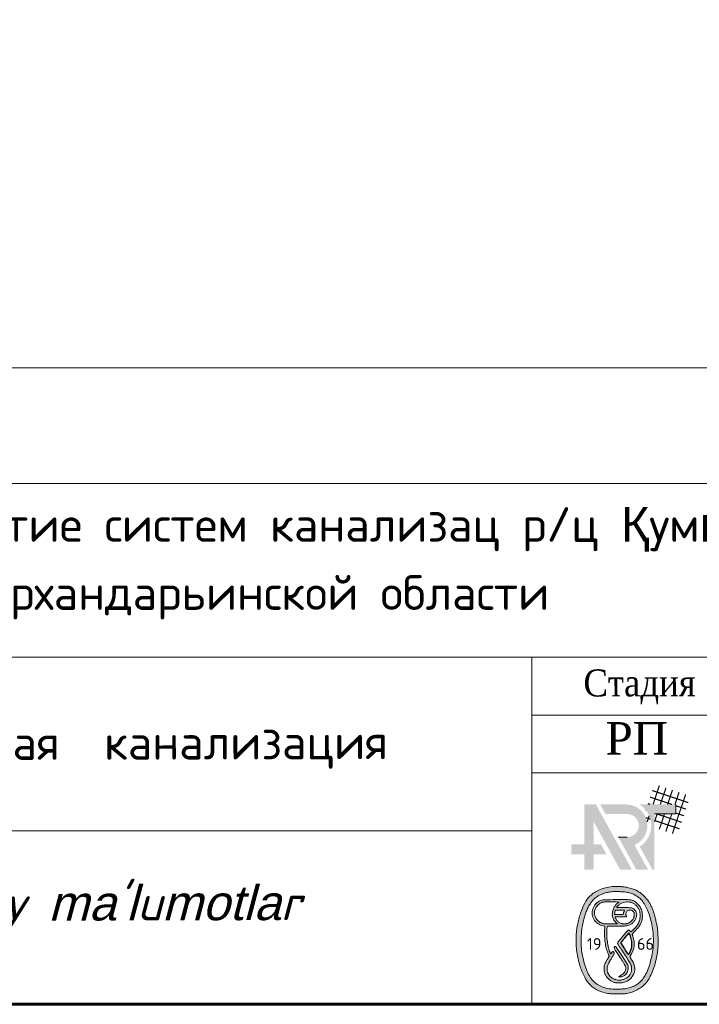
# Model space of a CAD drawing. Header units: inches. Extents: x -397 to 1532, y 9 to 603.
# Tile 12 of 29: x -74 to -15, y 311 to 396. Entities that reach past the tile are written whole.
import ezdxf

# ---------------------------------------------------------------- set-up
doc = ezdxf.new("R2010")
doc.units = ezdxf.units.IN
doc.header["$MEASUREMENT"] = 0
for name, color, linetype in [('(002) Рамка', 7, 'Continuous'), ('Колодцы сущ.Вадим', 210, 'Continuous'), ('ливнеотвод', 7, 'Continuous')]:
    doc.layers.add(name, color=color, linetype=linetype)
for name, color, linetype, lineweight in [('.', 7, 'Continuous', 15), ('0_Ном._пера__7', 7, 'Continuous', 60), ('ANTET', 7, 'Continuous', 15)]:
    doc.layers.add(name, color=color, linetype=linetype, lineweight=lineweight)
doc.styles.add('ISOCPEUR', font='isocpeui.ttf')
doc.styles.get("Standard").update_dxf_attribs({"font": 'arial.ttf'})
doc.styles.add('НВК_Ш_(3)', font='isocpeur.ttf', dxfattribs={"height": 3})
doc.styles.add('СГЕНЕРИР_СТИЛЬ_3', font='times.ttf')

# ---------------------------------------------------------------- blocks, each defined once
blk = doc.blocks.new('FASD')
at = {"layer": '.'}
h = blk.add_hatch(color=154, dxfattribs=at)
h.dxf.hatch_style = 1
h.paths.add_polyline_path([(2200519.733, 2044997.42, 0.028957), (2200519.583, 2044997.666, 0.029381), (2200519.408, 2044997.89, 0.021091), (2200519.188, 2044998.12, 0.031856), (2200518.872, 2044998.388, 0.042523), (2200518.551, 2044998.585, 0.041581), (2200518.197, 2044998.729, 0.028606), (2200517.776, 2044998.833, 0.014821), (2200517.419, 2044998.89, 0.018246), (2200517.083, 2044998.921, 0.019236), (2200516.762, 2044998.926, 0.02071), (2200516.45, 2044998.906, 0.033961), (2200515.885, 2044998.808, 0.039805), (2200515.369, 2044998.636, 0.042618), (2200514.919, 2044998.399, 0.053164), (2200514.551, 2044998.103, 0.077064), (2200514.1, 2044997.49, 0.039686), (2200513.727, 2044996.611, 0.036457), (2200513.464, 2044995.576, 0.033607), (2200513.345, 2044994.486, 0.022149), (2200513.346, 2044993.874, 0.023567), (2200513.403, 2044993.277, 0.022553), (2200513.518, 2044992.665, 0.017227), (2200513.697, 2044992.008, 0.046808), (2200514.084, 2044991.077, 0.076454), (2200514.594, 2044990.393, 0.08406), (2200515.246, 2044989.936, 0.069454), (2200516.058, 2044989.682, 0.031545), (2200516.394, 2044989.647, 0.009553), (2200516.906, 2044989.637, 0.009308), (2200517.416, 2044989.646, 0.036157), (2200517.729, 2044989.68, 0.036871), (2200518.185, 2044989.798, 0.038805), (2200518.611, 2044989.981, 0.040085), (2200518.99, 2044990.221, 0.045845), (2200519.307, 2044990.508, 0.050621), (2200519.613, 2044990.916, 0.033767), (2200519.88, 2044991.437, 0.029459), (2200520.108, 2044992.064, 0.020182), (2200520.294, 2044992.799, 0.012947), (2200520.373, 2044993.228, 0.021108), (2200520.415, 2044993.595, 0.018465), (2200520.429, 2044993.997, 0.007455), (2200520.42, 2044994.547, 0.003093), (2200520.405, 2044994.932, 0.014289), (2200520.389, 2044995.154, 0.01759), (2200520.361, 2044995.354, 0.006402), (2200520.309, 2044995.634, 0.01157), (2200520.219, 2044996.034, 0.009948), (2200520.107, 2044996.45, 0.010259), (2200519.987, 2044996.833, 0.021296), (2200519.875, 2044997.125, 0.019642)])
h.paths.add_polyline_path([(2200519.672, 2044996.453, -0.022053), (2200519.842, 2044995.817, -0.021463), (2200519.967, 2044995.103, -0.026097), (2200520.021, 2044994.426, -0.02683), (2200520.003, 2044993.763, -0.025253), (2200519.915, 2044993.093, -0.020789), (2200519.731, 2044992.285, -0.035033), (2200519.503, 2044991.629, -0.041709), (2200519.223, 2044991.102, -0.05767), (2200518.885, 2044990.689, -0.024651), (2200518.69, 2044990.519, -0.035705), (2200518.502, 2044990.391, -0.035174), (2200518.296, 2044990.289, -0.022977), (2200518.045, 2044990.2, -0.015143), (2200517.795, 2044990.132, -0.021658), (2200517.569, 2044990.089, -0.019547), (2200517.324, 2044990.062, -0.009598), (2200517.01, 2044990.046, -0.031551), (2200516.341, 2044990.067, -0.051554), (2200515.785, 2044990.179, -0.057352), (2200515.307, 2044990.39, -0.052414), (2200514.873, 2044990.709, -0.066994), (2200514.569, 2044991.073, -0.038762), (2200514.301, 2044991.579, -0.032498), (2200514.072, 2044992.219, -0.020178), (2200513.884, 2044992.995, -0.035461), (2200513.786, 2044993.762, -0.02793), (2200513.786, 2044994.599, -0.027128), (2200513.881, 2044995.459, -0.028054), (2200514.067, 2044996.294, -0.018357), (2200514.192, 2044996.679, -0.023329), (2200514.337, 2044997.025, -0.025173), (2200514.501, 2044997.331, -0.030214), (2200514.687, 2044997.6, -0.01157), (2200514.813, 2044997.753, -0.028992), (2200514.913, 2044997.857, -0.028176), (2200515.026, 2044997.95, -0.010408), (2200515.195, 2044998.068, -0.038601), (2200515.441, 2044998.207, -0.029551), (2200515.728, 2044998.32, -0.027129), (2200516.053, 2044998.408, -0.021516), (2200516.411, 2044998.468, -0.028952), (2200516.656, 2044998.484, -0.00892), (2200517.027, 2044998.48, -0.008951), (2200517.398, 2044998.462, -0.028328), (2200517.645, 2044998.432, -0.028689), (2200518.038, 2044998.338, -0.03992), (2200518.375, 2044998.206, -0.042862), (2200518.669, 2044998.031, -0.041949), (2200518.93, 2044997.808, -0.052204), (2200519.213, 2044997.454, -0.035387), (2200519.462, 2044997, -0.031149)], flags=16)
at = {"layer": '.', "lineweight": 30}
h = blk.add_hatch(color=154, dxfattribs=at)
h.dxf.hatch_style = 1
h.paths.add_polyline_path([(2200518.266, 2044997.697, 0.055577), (2200518.062, 2044997.758, 0.044379), (2200517.786, 2044997.784, 0.001835), (2200516.794, 2044997.784, 0.001349), (2200515.779, 2044997.777, 0.065123), (2200515.577, 2044997.749, 0.114392), (2200515.147, 2044997.516, 0.10376), (2200514.845, 2044997.11, 0.10477), (2200514.734, 2044996.621, 0.119205), (2200514.84, 2044996.152, 0.065923), (2200514.99, 2044995.928, 0.051523), (2200515.206, 2044995.729, 0.052775), (2200515.451, 2044995.584, 0.082249), (2200515.687, 2044995.519), (2200515.821, 2044995.505), (2200515.821, 2044995.49), (2200516.055, 2044995.49), (2200516.057, 2044995.497), (2200516.777, 2044995.491, 0.004694), (2200517.292, 2044995.491, 0.01923), (2200517.604, 2044995.506, 0.031791), (2200517.82, 2044995.539, 0.053849), (2200517.993, 2044995.597, 0.055152), (2200518.136, 2044995.683), (2200516.908, 2044995.683), (2200516.409, 2044995.683, -0.010502), (2200515.919, 2044995.694, -0.048193), (2200515.637, 2044995.733, -0.07621), (2200515.435, 2044995.815, -0.055688), (2200515.241, 2044995.963, -0.07266), (2200515.045, 2044996.213, -0.08738), (2200514.944, 2044996.494, -0.088485), (2200514.946, 2044996.79, -0.076609), (2200515.049, 2044997.083, -0.045953), (2200515.128, 2044997.205, -0.033587), (2200515.236, 2044997.323, -0.033073), (2200515.362, 2044997.429, -0.039721), (2200515.493, 2044997.51, -0.030573), (2200515.566, 2044997.541, -0.032632), (2200515.64, 2044997.563, -0.026209), (2200515.728, 2044997.578, -0.011139), (2200515.849, 2044997.589, -0.009074), (2200516.077, 2044997.601, -0.007983), (2200516.315, 2044997.606, -0.00783), (2200516.558, 2044997.603, -0.007901), (2200516.8, 2044997.592), (2200517.055, 2044997.577), (2200517.626, 2044997.577, -0.040142), (2200517.825, 2044997.587, -0.028745), (2200517.933, 2044997.577), (2200518.48, 2044997.577, 0.004655), (2200518.461, 2044997.59, 0.048672)])
h = blk.add_hatch(color=154, dxfattribs=at)
h.dxf.hatch_style = 1
edge = h.paths.add_edge_path()
edge.add_arc((2200516.495, 2044993.144), 0.14, 2.20407, 23.44924)
edge.add_arc((2200516.345, 2044993.079), 0.304, 23.44925, 35.38233)
edge.add_arc((2200516.366, 2044993.095), 0.278, 35.3823, 47.47879)
edge.add_arc((2200516.52, 2044993.262), 0.0508, 47.47884, 89.99997)
edge.add_arc((2200516.52, 2044993.284), 0.0284, 90.00001, 129.90131)
edge.add_arc((2200516.7, 2044993.069), 0.309, 129.90131, 136.84138)
edge.add_arc((2200516.758, 2044993.014), 0.389, 136.84145, 143.66244)
edge.add_arc((2200516.894, 2044992.914), 0.558, 143.66253, 148.86707)
edge.add_line((2200516.417, 2044993.203), (2200516.39, 2044993.16))
edge.add_arc((2200515.808, 2044993.546), 0.698, 322.90509, 326.48143, ccw=False)
edge.add_line((2200516.365, 2044993.125), (2200516.343, 2044993.097))
edge.add_arc((2200516.333, 2044993.105), 0.012, 270.00002, 320.50467, ccw=False)
edge.add_arc((2200516.333, 2044993.103), 0.00985, 206.5816, 270, ccw=False)
edge.add_line((2200516.325, 2044993.098), (2200516.3, 2044993.149))
edge.add_line((2200516.3, 2044993.149), (2200516.273, 2044993.21))
edge.add_line((2200516.273, 2044993.21), (2200516.258, 2044993.246))
edge.add_line((2200516.258, 2044993.246), (2200516.243, 2044993.283))
edge.add_arc((2200517.685, 2044993.839), 1.546, 194.2652, 201.08872, ccw=False)
edge.add_arc((2200523.109, 2044995.218), 7.142, 192.07362, 194.26523, ccw=False)
edge.add_arc((2200524.063, 2044995.422), 8.118, 189.90812, 192.07361, ccw=False)
edge.add_arc((2200523.434, 2044995.312), 7.479, 187.60536, 189.90811, ccw=False)
edge.add_arc((2200518.256, 2044994.621), 2.255, 181.64016, 187.60537, ccw=False)
edge.add_arc((2200525.718, 2044994.835), 9.72, 179.62436, 181.6402, ccw=False)
edge.add_line((2200515.998, 2044994.898), (2200516.005, 2044995.234))
edge.add_arc((2200516.709, 2044995.209), 0.704, 165.27232, 177.99416, ccw=False)
edge.add_line((2200516.028, 2044995.388), (2200516.057, 2044995.497))
edge.add_line((2200516.057, 2044995.497), (2200515.821, 2044995.505))
edge.add_line((2200515.821, 2044995.505), (2200515.807, 2044995.026))
edge.add_arc((2200522.442, 2044994.833), 6.638, 178.33051, 183.1832)
edge.add_arc((2200520.384, 2044994.718), 4.576, 183.18314, 189.59561)
edge.add_arc((2200519.917, 2044994.639), 4.103, 189.59557, 196.39344)
edge.add_arc((2200519.917, 2044994.639), 4.103, 196.39348, 203.19134)
edge.add_line((2200516.146, 2044993.023), (2200516.163, 2044992.98))
edge.add_line((2200516.163, 2044992.98), (2200516.177, 2044992.937))
edge.add_line((2200516.177, 2044992.937), (2200516.188, 2044992.899))
edge.add_arc((2200516.102, 2044992.878), 0.0888, -0.54865, 13.95392, ccw=False)
edge.add_arc((2200516.134, 2044992.877), 0.0565, 332.17678, 359.4514, ccw=False)
edge.add_line((2200516.184, 2044992.851), (2200516.144, 2044992.778))
edge.add_arc((2200513.973, 2044994), 2.492, 328.33293, 330.63271, ccw=False)
edge.add_arc((2200512.77, 2044994.742), 3.905, 326.6904, 328.33293, ccw=False)
edge.add_arc((2200519.212, 2044990.508), 3.804, 146.69038, 150.44475)
edge.add_arc((2200516.96, 2044991.786), 1.215, 150.44465, 159.23615)
edge.add_arc((2200516.696, 2044991.886), 0.932, 159.23605, 169.54554)
edge.add_arc((2200517.224, 2044991.788), 1.469, 169.54548, 176.8757)
edge.add_arc((2200517.074, 2044991.797), 1.319, 176.87572, 187.99817)
edge.add_arc((2200516.765, 2044991.753), 1.007, 187.99816, 201.61279)
edge.add_arc((2200516.8, 2044991.767), 1.045, 201.61275, 214.94532)
edge.add_arc((2200517.192, 2044992.041), 1.523, 214.94531, 224.99999)
edge.add_arc((2200517.157, 2044992.005), 1.473, 224.99995, 236.23216)
edge.add_arc((2200516.978, 2044991.738), 1.151, 236.23213, 249.74856)
edge.add_arc((2200516.99, 2044991.772), 1.188, 249.74857, 263.027)
edge.add_arc((2200517.049, 2044992.249), 1.668, 263.02704, 273.32303)
edge.add_arc((2200517.05, 2044992.229), 1.648, 273.32312, 286.32446)
edge.add_arc((2200517.156, 2044991.866), 1.27, 286.32451, 302.13068)
edge.add_arc((2200517.201, 2044991.795), 1.185, 302.13071, 318.5508)
edge.add_arc((2200517.144, 2044991.845), 1.261, 318.55085, 334.2245)
edge.add_arc((2200516.305, 2044992.25), 2.193, 334.22451, 338.85041)
edge.add_arc((2200517.466, 2044991.801), 0.949, 338.8504, 347.50436)
edge.add_arc((2200517.599, 2044991.772), 0.812, 347.50437, 356.98164)
edge.add_arc((2200517.183, 2044991.794), 1.229, 356.98166, 363.9318)
edge.add_arc((2200517.179, 2044991.793), 1.233, 3.93181, 11.81123)
edge.add_arc((2200517.275, 2044991.814), 1.134, 11.81117, 20.19667)
edge.add_arc((2200517.056, 2044991.733), 1.368, 20.19663, 27.74938)
edge.add_arc((2200515.935, 2044991.143), 2.635, 27.74934, 32.37226)
edge.add_arc((2200520.953, 2044994.324), 3.307, 210.65336, 212.37221, ccw=False)
edge.add_arc((2200520.334, 2044993.958), 2.588, 208.58748, 210.65328, ccw=False)
edge.add_arc((2200520.238, 2044993.905), 2.477, 206.77457, 208.58737, ccw=False)
edge.add_line((2200518.026, 2044992.789), (2200517.87, 2044993.034))
edge.add_line((2200517.87, 2044993.034), (2200517.822, 2044993.094))
edge.add_arc((2200519.38, 2044994.341), 1.995, 213.03598, 218.67618, ccw=False)
edge.add_line((2200517.707, 2044993.253), (2200517.478, 2044993.61))
edge.add_line((2200517.478, 2044993.61), (2200517.232, 2044994.001))
edge.add_arc((2200517.31, 2044994.05), 0.0926, 180.46966, 212.12712, ccw=False)
edge.add_arc((2200517.264, 2044994.05), 0.0462, 144.60959, 180.46952, ccw=False)
edge.add_line((2200517.226, 2044994.077), (2200517.315, 2044994.201))
edge.add_arc((2200522.649, 2044990.319), 6.596, 142.38789, 143.95044, ccw=False)
edge.add_arc((2200526.622, 2044987.258), 11.613, 141.36482, 142.38789, ccw=False)
edge.add_line((2200517.551, 2044994.508), (2200517.885, 2044994.926))
edge.add_line((2200517.885, 2044994.926), (2200517.93, 2044994.859))
edge.add_line((2200517.93, 2044994.859), (2200517.951, 2044994.822))
edge.add_line((2200517.951, 2044994.822), (2200517.98, 2044994.764))
edge.add_line((2200517.98, 2044994.764), (2200518.01, 2044994.698))
edge.add_line((2200518.01, 2044994.698), (2200518.038, 2044994.632))
edge.add_arc((2200516.452, 2044993.996), 1.709, 13.72727, 21.85138, ccw=False)
edge.add_arc((2200516.13, 2044993.918), 2.04, 6.6146, 13.7273, ccw=False)
edge.add_arc((2200516.234, 2044993.93), 1.936, -0.66597, 6.61456, ccw=False)
edge.add_arc((2200516.914, 2044993.922), 1.255, 349.26166, 359.33395, ccw=False)
edge.add_arc((2200516.932, 2044993.918), 1.237, 343.32205, 349.2616, ccw=False)
edge.add_arc((2200516.336, 2044994.097), 1.859, 338.94568, 343.32209, ccw=False)
edge.add_line((2200518.071, 2044993.429), (2200518.013, 2044993.294))
edge.add_arc((2200516.404, 2044994.055), 1.781, 330.08322, 334.68896, ccw=False)
edge.add_line((2200517.947, 2044993.167), (2200517.87, 2044993.034))
edge.add_line((2200517.87, 2044993.034), (2200518.026, 2044992.789))
edge.add_arc((2200518.17, 2044992.862), 0.162, 193.4828, 206.77448, ccw=False)
edge.add_arc((2200518.104, 2044992.846), 0.0939, 169.22982, 193.48272, ccw=False)
edge.add_arc((2200518.311, 2044992.807), 0.304, 159.12299, 169.22983, ccw=False)
edge.add_arc((2200518.623, 2044992.687), 0.638, 152.34877, 159.12306, ccw=False)
edge.add_arc((2200520.538, 2044991.684), 2.801, 150.08931, 152.34876, ccw=False)
edge.add_arc((2200516.292, 2044994.127), 2.098, 330.08926, 341.11294)
edge.add_arc((2200516.759, 2044993.967), 1.605, 341.11289, 354.58935)
edge.add_arc((2200516.746, 2044993.968), 1.618, 354.58932, 368.00457)
edge.add_arc((2200516.203, 2044993.892), 2.166, 8.00459, 18.78428)
edge.add_line((2200518.254, 2044994.589), (2200518.231, 2044994.659))
edge.add_line((2200518.231, 2044994.659), (2200518.212, 2044994.724))
edge.add_line((2200518.212, 2044994.724), (2200518.198, 2044994.779))
edge.add_arc((2200518.299, 2044994.804), 0.104, 180.00003, 193.8316, ccw=False)
edge.add_arc((2200518.234, 2044994.804), 0.0395, 140.31697, 179.99993, ccw=False)
edge.add_arc((2200521.266, 2044992.288), 3.98, 138.83624, 140.31697, ccw=False)
edge.add_arc((2200520.372, 2044993.07), 2.791, 136.30005, 138.83632, ccw=False)
edge.add_arc((2200521.76, 2044991.743), 4.712, 134.5868, 136.30014, ccw=False)
edge.add_arc((2200515.667, 2044997.925), 3.968, 314.58682, 320.62829)
edge.add_arc((2200517.532, 2044996.395), 1.556, 320.62823, 332.78461)
edge.add_arc((2200517.802, 2044996.256), 1.252, 332.78452, 346.60651)
edge.add_arc((2200517.247, 2044996.388), 1.822, 346.60644, 357.04104)
edge.add_arc((2200517.094, 2044996.396), 1.976, 357.04098, 364.91399)
edge.add_arc((2200517.821, 2044996.458), 1.246, 4.91395, 16.03664)
edge.add_arc((2200517.811, 2044996.455), 1.257, 16.03662, 27.10305)
edge.add_arc((2200517.11, 2044996.097), 2.044, 27.10303, 34.79176)
edge.add_arc((2200517.704, 2044996.51), 1.32, 34.79172, 44.97998)
edge.add_arc((2200517.771, 2044996.576), 1.227, 44.97991, 55.74657)
edge.add_line((2200518.461, 2044997.59), (2200517.933, 2044997.577))
edge.add_arc((2200517.795, 2044996.635), 0.952, 75.09031, 81.64489, ccw=False)
edge.add_arc((2200517.754, 2044996.483), 1.109, 61.05716, 75.09036, ccw=False)
edge.add_arc((2200517.756, 2044996.487), 1.105, 46.98338, 61.05722, ccw=False)
edge.add_arc((2200517.735, 2044996.465), 1.135, 33.11324, 46.9834, ccw=False)
edge.add_arc((2200517.644, 2044996.405), 1.244, 20.16233, 33.11319, ccw=False)
edge.add_arc((2200518.087, 2044996.568), 0.773, 6.26362, 20.16233, ccw=False)
edge.add_arc((2200516.713, 2044996.417), 2.155, -0.20311, 6.26364, ccw=False)
edge.add_arc((2200516.637, 2044996.417), 2.231, 353.35941, 359.79684, ccw=False)
edge.add_arc((2200517.706, 2044996.293), 1.155, 342.82146, 353.35943, ccw=False)
edge.add_arc((2200516.994, 2044996.513), 1.9, 340.39221, 342.82146, ccw=False)
edge.add_arc((2200516.716, 2044996.612), 2.194, 338.21154, 340.39215, ccw=False)
edge.add_arc((2200516.938, 2044996.523), 1.956, 336.01466, 338.21154, ccw=False)
edge.add_arc((2200518.329, 2044995.904), 0.434, 329.29494, 336.01473, ccw=False)
edge.add_arc((2200517.511, 2044996.39), 1.385, 322.86438, 329.29495, ccw=False)
edge.add_arc((2200515.948, 2044997.573), 3.345, 319.53703, 322.86431, ccw=False)
edge.add_arc((2200515.852, 2044997.655), 3.471, 316.23511, 319.53695, ccw=False)
edge.add_arc((2200516.9, 2044996.651), 2.02, 311.28158, 316.23506, ccw=False)
edge.add_line((2200518.233, 2044995.134), (2200518.071, 2044994.992))
edge.add_line((2200518.071, 2044994.992), (2200517.99, 2044995.086))
edge.add_arc((2200516.423, 2044993.731), 2.071, 40.84124, 43.04981)
edge.add_arc((2200517.888, 2044995.1), 0.067, 43.04991, 69.43477)
edge.add_arc((2200517.9, 2044995.132), 0.0322, 69.4348, 114.38931)
edge.add_arc((2200518.008, 2044994.894), 0.294, 114.38941, 123.23377)
edge.add_arc((2200518.226, 2044994.562), 0.691, 123.23382, 139.41266)
edge.add_arc((2200538.478, 2044977.211), 27.36, 139.41263, 140.55441)
edge.add_arc((2200545.252, 2044971.638), 36.131, 140.5544, 141.43698)
edge.add_arc((2200517.28, 2044993.938), 0.358, 141.43698, 165.0989)
edge.add_arc((2200516.995, 2044994.014), 0.0634, 165.09895, 198.50152)
edge.add_arc((2200517.364, 2044994.137), 0.452, 198.50161, 206.3373)
edge.add_arc((2200517.794, 2044994.35), 0.932, 206.33731, 211.88681)
edge.add_arc((2200520.587, 2044996.088), 4.221, 211.88677, 213.69545)
edge.add_arc((2200492.393, 2044977.288), 29.665, 32.71058, 33.69538, ccw=False)
edge.add_arc((2200464.563, 2044959.414), 62.741, 32.14812, 32.71053, ccw=False)
edge.add_line((2200517.684, 2044992.799), (2200517.844, 2044992.545))
edge.add_line((2200517.844, 2044992.545), (2200518.002, 2044992.29))
edge.add_arc((2200516.949, 2044991.635), 1.241, 24.51645, 31.87436, ccw=False)
edge.add_arc((2200517.497, 2044991.885), 0.638, 17.63792, 24.51639, ccw=False)
edge.add_arc((2200517.652, 2044991.935), 0.475, 9.05788, 17.63793, ccw=False)
edge.add_arc((2200517.413, 2044991.896), 0.717, 2.36281, 9.05787, ccw=False)
edge.add_arc((2200515.299, 2044991.809), 2.833, -0.04817, 2.36275, ccw=False)
edge.add_arc((2200514.975, 2044991.81), 3.158, 357.48889, 359.95182, ccw=False)
edge.add_arc((2200517.665, 2044991.692), 0.465, 347.35317, 357.48883, ccw=False)
edge.add_arc((2200517.7, 2044991.684), 0.429, 336.65558, 347.35318, ccw=False)
edge.add_arc((2200515.853, 2044992.481), 2.44, 333.7002, 336.65558, ccw=False)
edge.add_arc((2200517.022, 2044991.903), 1.137, 321.862, 333.70022, ccw=False)
edge.add_arc((2200517.236, 2044991.735), 0.865, 307.3282, 321.86204, ccw=False)
edge.add_arc((2200517.192, 2044991.793), 0.937, 293.44322, 307.32822, ccw=False)
edge.add_arc((2200516.953, 2044992.344), 1.538, 283.86213, 293.44327, ccw=False)
edge.add_arc((2200517.122, 2044991.66), 0.834, 272.06394, 283.86217, ccw=False)
edge.add_arc((2200517.102, 2044992.189), 1.363, 263.89773, 272.06396, ccw=False)
edge.add_arc((2200517.104, 2044992.204), 1.378, 255.76955, 263.89779, ccw=False)
edge.add_arc((2200516.986, 2044991.74), 0.899, 244.57594, 255.76951, ccw=False)
edge.add_arc((2200517.006, 2044991.782), 0.946, 234.62854, 244.57594, ccw=False)
edge.add_arc((2200517.172, 2044992.016), 1.233, 226.47151, 234.62858, ccw=False)
edge.add_arc((2200517.166, 2044992.01), 1.224, 218.28813, 226.47153, ccw=False)
edge.add_arc((2200516.919, 2044991.814), 0.909, 208.05938, 218.28813, ccw=False)
edge.add_arc((2200517.284, 2044992.009), 1.322, 203.75552, 208.0593, ccw=False)
edge.add_arc((2200516.522, 2044991.674), 0.49, 194.73078, 203.75547, ccw=False)
edge.add_arc((2200516.577, 2044991.688), 0.547, 186.30766, 194.7307, ccw=False)
edge.add_arc((2200517.948, 2044991.84), 1.926, 183.00604, 186.30765, ccw=False)
edge.add_arc((2200517.208, 2044991.801), 1.185, 173.42929, 183.00609, ccw=False)
edge.add_arc((2200516.751, 2044991.853), 0.725, 159.59065, 173.4293, ccw=False)
edge.add_arc((2200517.441, 2044991.597), 1.462, 150.7675, 159.59059, ccw=False)
edge.add_arc((2200526.997, 2044986.249), 12.411, 148.93977, 150.76747, ccw=False)
edge.add_arc((2200506.308, 2044998.71), 11.74, 328.93971, 329.94009)
edge.add_arc((2200510.558, 2044996.25), 6.829, 329.94001, 331.4409)
edge.add_line((2200516.556, 2044992.985), (2200516.628, 2044993.119))
edge.add_arc((2200516.574, 2044993.148), 0.061, 332.13382, 362.20399)
h = blk.add_hatch(color=154, dxfattribs=at)
h.dxf.hatch_style = 1
h.paths.add_polyline_path([(2200518.575, 2044996.406, 0.077866), (2200518.569, 2044996.597, 0.077356), (2200518.505, 2044996.777, 0.078556), (2200518.391, 2044996.927, 0.084539), (2200518.238, 2044997.03, 0.044105), (2200518.142, 2044997.063, 0.040422), (2200518.039, 2044997.081, 0.016951), (2200517.874, 2044997.09, 0.001679), (2200517.48, 2044997.096, -0.00276), (2200517.239, 2044997.1, -0.004599), (2200517.036, 2044997.106), (2200516.858, 2044997.114, -0.402102), (2200516.851, 2044997.122, -0.186105), (2200516.868, 2044997.168, -0.016631), (2200516.956, 2044997.258, -0.022472), (2200517.058, 2044997.348, -0.034364), (2200517.155, 2044997.416, -0.050234), (2200517.363, 2044997.514, -0.046049), (2200517.592, 2044997.572, -0.006779), (2200517.626, 2044997.577), (2200517.055, 2044997.577), (2200516.959, 2044997.504, 0.025492), (2200516.846, 2044997.409, 0.035612), (2200516.756, 2044997.312, 0.034512), (2200516.679, 2044997.202, 0.021983), (2200516.605, 2044997.064, 0.063852), (2200516.489, 2044996.721, 0.081721), (2200516.478, 2044996.388, 0.086263), (2200516.573, 2044996.084, 0.081107), (2200516.766, 2044995.821), (2200516.908, 2044995.683), (2200518.136, 2044995.683, 0.02309), (2200518.19, 2044995.728, 0.051338), (2200518.372, 2044995.933, 0.051083), (2200518.509, 2044996.172, 0.07391)])
h.paths.add_polyline_path([(2200518.32, 2044996.227, -0.035429), (2200518.3, 2044996.172, -0.060898), (2200518.234, 2044996.061, -0.034558), (2200518.129, 2044995.944, -0.033826), (2200518.005, 2044995.839, -0.044846), (2200517.879, 2044995.762, -0.023346), (2200517.796, 2044995.726, -0.046183), (2200517.726, 2044995.707, -0.035825), (2200517.644, 2044995.698, -0.009252), (2200517.51, 2044995.696, -0.009098), (2200517.372, 2044995.698, -0.040844), (2200517.291, 2044995.708, -0.050583), (2200517.222, 2044995.73, -0.01902), (2200517.13, 2044995.773, -0.035608), (2200517.014, 2044995.844, -0.044113), (2200516.918, 2044995.927, -0.043338), (2200516.837, 2044996.026, -0.032564), (2200516.765, 2044996.147), (2200516.742, 2044996.194), (2200516.722, 2044996.236), (2200516.706, 2044996.271, -0.107999), (2200516.704, 2044996.28, -0.402205), (2200516.709, 2044996.286), (2200516.849, 2044996.291), (2200517.009, 2044996.296), (2200517.199, 2044996.299), (2200517.694, 2044996.306), (2200517.702, 2044996.365, 0.057111), (2200517.703, 2044996.39, 0.068681), (2200517.697, 2044996.414, 0.076122), (2200517.687, 2044996.433, 0.098963), (2200517.672, 2044996.446, -0.274332), (2200517.632, 2044996.515, -0.083675), (2200517.654, 2044996.638, -0.072813), (2200517.721, 2044996.765, -0.119917), (2200517.814, 2044996.842, -0.070802), (2200517.902, 2044996.871, -0.050809), (2200518.005, 2044996.879, -0.051407), (2200518.107, 2044996.865, -0.078823), (2200518.189, 2044996.832, -0.059865), (2200518.275, 2044996.763, -0.09071), (2200518.33, 2044996.685, -0.080946), (2200518.356, 2044996.585, -0.039104), (2200518.359, 2044996.453, -0.02003), (2200518.352, 2044996.377, -0.017139), (2200518.338, 2044996.299, -0.017704)], flags=16)
h.paths.add_polyline_path([(2200517.407, 2044996.489), (2200517.036, 2044996.489), (2200516.664, 2044996.489), (2200516.681, 2044996.631, -0.019008), (2200516.708, 2044996.803, -0.221931), (2200516.747, 2044996.857, -0.1222), (2200516.824, 2044996.878, -0.004363), (2200517.133, 2044996.88), (2200517.287, 2044996.88), (2200517.417, 2044996.877), (2200517.53, 2044996.874, -0.405877), (2200517.535, 2044996.869, -0.103444), (2200517.533, 2044996.861), (2200517.521, 2044996.834), (2200517.506, 2044996.801), (2200517.488, 2044996.765, 0.021187), (2200517.468, 2044996.723, 0.013684), (2200517.449, 2044996.673, 0.013764), (2200517.434, 2044996.623, 0.025146), (2200517.424, 2044996.581)], flags=16)
h = blk.add_hatch(color=154, dxfattribs=at)
h.dxf.hatch_style = 1
h.paths.add_polyline_path([(2200517.275, 2044991.28, 0.03072), (2200517.399, 2044991.385, 0.031805), (2200517.504, 2044991.498, 0.053053), (2200517.574, 2044991.607, 0.054952), (2200517.614, 2044991.713, 0.050021), (2200517.631, 2044991.829, 0.049006), (2200517.626, 2044991.948, 0.048248), (2200517.597, 2044992.064, 0.052118), (2200517.566, 2044992.129, 0.003236), (2200517.453, 2044992.311, 0.004757), (2200517.316, 2044992.526, 0.00351), (2200517.16, 2044992.761, -0.001832), (2200516.786, 2044993.32, -0.028081), (2200516.668, 2044993.52, -0.10536), (2200516.638, 2044993.632, -0.341648), (2200516.715, 2044993.742, -0.239706), (2200516.737, 2044993.746, -0.169308), (2200516.809, 2044993.69), (2200517.295, 2044992.943), (2200517.755, 2044992.225, -0.078031), (2200517.831, 2044992.056, -0.070258), (2200517.854, 2044991.872, -0.062421), (2200517.826, 2044991.681, -0.059652), (2200517.751, 2044991.495, -0.054194), (2200517.631, 2044991.325, -0.043235), (2200517.527, 2044991.226, -0.064496), (2200517.419, 2044991.16, -0.066667), (2200517.301, 2044991.125), (2200517.234, 2044991.118), (2200517.166, 2044991.118), (2200517.013, 2044991.126), (2200517.146, 2044991.198, 0.035711)])
at = {"layer": 'ANTET', "lineweight": 20, "true_color": 0x0f90fa}
h = blk.add_hatch(color=150, dxfattribs=at)
h.dxf.hatch_style = 1
h.paths.add_polyline_path([(2200514.054, 2045002.555), (2200512.924, 2045002.555), (2200512.924, 2045001.691), (2200514.054, 2045001.691), (2200514.054, 2045000.361), (2200514.852, 2045000.361), (2200514.852, 2045001.691), (2200515.982, 2045001.691), (2200515.504, 2045002.555), (2200514.852, 2045002.555), (2200514.852, 2045004.53), (2200517.156, 2045000.361), (2200518.174, 2045000.361), (2200515.051, 2045006.011), (2200514.054, 2045006.011)])
h.paths.add_polyline_path([(2200518.827, 2045006.011, -0.54934), (2200518.842, 2045002.365), (2200519.949, 2045000.361), (2200520.115, 2045000.361), (2200520.115, 2045005.213), (2200521.951, 2045005.213), (2200521.951, 2045006.011)])
at = {"layer": 'ANTET', "lineweight": 20, "true_color": 0x000000}
h = blk.add_hatch(color=18, dxfattribs=at)
h.dxf.hatch_style = 1
h.paths.add_polyline_path([(2200515.429, 2045006.011), (2200515.888, 2045005.18), (2200517.76, 2045005.18, -1), (2200517.76, 2045003.186), (2200516.99, 2045003.186), (2200518.551, 2045000.361), (2200519.569, 2045000.361), (2200518.388, 2045002.5, 0.817636), (2200517.676, 2045006.011)])
at = {"color": 7}
for p, q in [((2200557.519, 2045043.738), (2200372.519, 2045043.738)), ((2200557.519, 2045033.738), (2200372.519, 2045033.738)), ((2200557.519, 2045018.738), (2200372.519, 2045018.738)), ((2200557.519, 2045013.738), (2200509.519, 2045013.738)), ((2200557.519, 2045008.738), (2200509.519, 2045008.738)), ((2200509.519, 2045003.738), (2200372.519, 2045003.738)), ((2200372.519, 2044988.738), (2200557.519, 2044988.738)), ((2200372.519, 2044988.738), (2200557.519, 2044988.738))]:
    blk.add_line(p, q, dxfattribs=at)
blk.add_lwpolyline([(2200509.519, 2045018.738), (2200509.519, 2044988.738)], dxfattribs=at)
at = {"color": 154}
for points in [[(2200516.45, 2044998.906, 0.033955), (2200515.885, 2044998.808, 0.039805), (2200515.369, 2044998.636, 0.042619), (2200514.919, 2044998.399, 0.053162), (2200514.551, 2044998.103, 0.077064), (2200514.1, 2044997.49, 0.039685), (2200513.727, 2044996.611, 0.036458), (2200513.464, 2044995.576, 0.033608), (2200513.345, 2044994.486, 0.022145), (2200513.346, 2044993.874, 0.023569), (2200513.403, 2044993.277, 0.022554), (2200513.518, 2044992.665, 0.017227), (2200513.697, 2044992.008, 0.046808), (2200514.084, 2044991.077, 0.076454), (2200514.594, 2044990.393, 0.084062), (2200515.246, 2044989.936, 0.069453), (2200516.058, 2044989.682, 0.031546), (2200516.394, 2044989.647, 0.009553), (2200516.906, 2044989.637, 0.009308), (2200517.416, 2044989.646, 0.036158), (2200517.729, 2044989.68, 0.036871), (2200518.185, 2044989.798, 0.038803), (2200518.611, 2044989.981, 0.040086), (2200518.99, 2044990.221, 0.045848), (2200519.307, 2044990.508, 0.05062), (2200519.613, 2044990.916, 0.033766), (2200519.88, 2044991.437, 0.029459), (2200520.108, 2044992.064, 0.020182), (2200520.294, 2044992.799, 0.012947), (2200520.373, 2044993.228, 0.021107), (2200520.415, 2044993.595, 0.018465), (2200520.429, 2044993.997, 0.007455), (2200520.42, 2044994.547, 0.003093), (2200520.405, 2044994.932, 0.01429), (2200520.389, 2044995.154, 0.017589), (2200520.361, 2044995.354, 0.006402), (2200520.309, 2044995.634, 0.01157), (2200520.219, 2044996.034, 0.009949), (2200520.107, 2044996.45, 0.010258), (2200519.987, 2044996.833, 0.021296), (2200519.875, 2044997.125, 0.019642), (2200519.733, 2044997.42, 0.028956), (2200519.583, 2044997.666, 0.029382), (2200519.408, 2044997.89, 0.021091), (2200519.188, 2044998.12, 0.031856), (2200518.872, 2044998.388, 0.042522), (2200518.551, 2044998.585, 0.041582), (2200518.197, 2044998.729, 0.028607), (2200517.776, 2044998.833, 0.01482), (2200517.419, 2044998.89, 0.018247), (2200517.083, 2044998.921, 0.019235), (2200516.762, 2044998.926, 0.020718)], [(2200517.645, 2044998.432, -0.028688), (2200518.038, 2044998.338, -0.039921), (2200518.375, 2044998.206, -0.042837), (2200518.669, 2044998.032, -0.041973), (2200518.93, 2044997.808, -0.052204), (2200519.213, 2044997.454, -0.035388), (2200519.462, 2044997, -0.031149), (2200519.672, 2044996.453, -0.022049), (2200519.842, 2044995.817, -0.021466), (2200519.967, 2044995.103, -0.026097), (2200520.021, 2044994.426, -0.02683), (2200520.003, 2044993.763, -0.025253), (2200519.915, 2044993.093, -0.020789), (2200519.731, 2044992.285, -0.035033), (2200519.503, 2044991.629, -0.041709), (2200519.223, 2044991.102, -0.057671), (2200518.885, 2044990.689, -0.024651), (2200518.69, 2044990.519, -0.035705), (2200518.502, 2044990.391, -0.035174), (2200518.296, 2044990.289, -0.022977), (2200518.045, 2044990.2, -0.015144), (2200517.795, 2044990.132, -0.021658), (2200517.569, 2044990.089, -0.019547), (2200517.324, 2044990.062, -0.009598), (2200517.01, 2044990.046, -0.031551), (2200516.341, 2044990.067, -0.051553), (2200515.785, 2044990.179, -0.057354), (2200515.307, 2044990.39, -0.052414), (2200514.873, 2044990.709, -0.066994), (2200514.569, 2044991.073, -0.038762), (2200514.301, 2044991.579, -0.032498), (2200514.072, 2044992.219, -0.020178), (2200513.884, 2044992.995, -0.035462), (2200513.786, 2044993.762, -0.027929), (2200513.786, 2044994.599, -0.027128), (2200513.881, 2044995.459, -0.028054), (2200514.067, 2044996.294, -0.018357), (2200514.192, 2044996.679, -0.02333), (2200514.337, 2044997.025, -0.025173), (2200514.501, 2044997.331, -0.030212), (2200514.687, 2044997.6, -0.01157), (2200514.813, 2044997.753, -0.028988), (2200514.913, 2044997.857, -0.028179), (2200515.026, 2044997.95, -0.010408), (2200515.195, 2044998.068, -0.038602), (2200515.441, 2044998.207, -0.029551), (2200515.728, 2044998.32, -0.027129), (2200516.053, 2044998.408, -0.021516), (2200516.411, 2044998.468, -0.028951), (2200516.656, 2044998.484, -0.00892), (2200517.027, 2044998.48, -0.008951), (2200517.398, 2044998.462, -0.028329)], [(2200515.577, 2044997.749, 0.114391), (2200515.147, 2044997.516, 0.103728), (2200514.846, 2044997.11, 0.104802), (2200514.734, 2044996.621, 0.119206), (2200514.84, 2044996.152, 0.065923), (2200514.99, 2044995.928, 0.051521), (2200515.206, 2044995.729, 0.052777), (2200515.451, 2044995.584, 0.082248), (2200515.687, 2044995.519), (2200515.821, 2044995.505), (2200515.807, 2044995.026, 0.021177), (2200515.814, 2044994.464, 0.027987), (2200515.871, 2044993.955, 0.02967), (2200515.981, 2044993.481, 0.02967), (2200516.146, 2044993.023, -0.012859), (2200516.163, 2044992.98, -0.01393), (2200516.177, 2044992.937, -0.013519), (2200516.188, 2044992.899, -0.063364), (2200516.191, 2044992.877, -0.119573), (2200516.184, 2044992.851, -0.006738), (2200516.144, 2044992.778, -0.010035), (2200516.093, 2044992.692, -0.007167), (2200516.033, 2044992.597, 0.016383), (2200515.903, 2044992.385, 0.038379), (2200515.824, 2044992.216, 0.045014), (2200515.779, 2044992.055, 0.031995), (2200515.757, 2044991.868, 0.048569), (2200515.768, 2044991.613, 0.059475), (2200515.829, 2044991.382, 0.05824), (2200515.944, 2044991.169, 0.0439), (2200516.115, 2044990.964, 0.049049), (2200516.338, 2044990.781, 0.059045), (2200516.579, 2044990.658, 0.058003), (2200516.846, 2044990.593, 0.044955), (2200517.145, 2044990.584, 0.05679), (2200517.513, 2044990.648, 0.069077), (2200517.832, 2044990.791, 0.071769), (2200518.09, 2044991.01, 0.068496), (2200518.28, 2044991.297, 0.020187), (2200518.35, 2044991.459, 0.037778), (2200518.392, 2044991.596, 0.041376), (2200518.41, 2044991.729, 0.030335), (2200518.409, 2044991.878, 0.034394), (2200518.386, 2044992.046, 0.036605), (2200518.34, 2044992.205, 0.032967), (2200518.267, 2044992.37, 0.020174), (2200518.16, 2044992.554, -0.0075), (2200518.108, 2044992.638, -0.009014), (2200518.062, 2044992.719, -0.00791), (2200518.026, 2044992.789, -0.058061), (2200518.013, 2044992.824, -0.10622), (2200518.012, 2044992.863, -0.044128), (2200518.027, 2044992.915, -0.029567), (2200518.058, 2044992.984, -0.009859), (2200518.111, 2044993.08, 0.048137), (2200518.277, 2044993.447, 0.05887), (2200518.357, 2044993.816, 0.058602), (2200518.348, 2044994.194, 0.04707), (2200518.254, 2044994.589, -0.006578), (2200518.231, 2044994.659, -0.008198), (2200518.212, 2044994.724, -0.006834), (2200518.198, 2044994.779, -0.060425), (2200518.195, 2044994.804, -0.174901), (2200518.204, 2044994.829, -0.006461), (2200518.27, 2044994.907, -0.011067), (2200518.354, 2044994.998, -0.007476), (2200518.453, 2044995.099, 0.026367), (2200518.735, 2044995.408, 0.053092), (2200518.916, 2044995.683, 0.060383), (2200519.02, 2044995.966, 0.045561), (2200519.067, 2044996.294, 0.034366), (2200519.063, 2044996.565, 0.04857), (2200519.019, 2044996.803, 0.048324), (2200518.93, 2044997.028, 0.033561), (2200518.789, 2044997.263, 0.044484), (2200518.638, 2044997.443, 0.047013), (2200518.461, 2044997.59, 0.048683), (2200518.266, 2044997.697, 0.055578), (2200518.062, 2044997.758, 0.044379), (2200517.786, 2044997.784, 0.001835), (2200516.794, 2044997.784, 0.001349), (2200515.779, 2044997.777, 0.065123)]]:
    blk.add_lwpolyline(points, format="xyb", close=True, dxfattribs=at)
for points in [[(2200517.055, 2044997.577), (2200516.8, 2044997.592, 0.0079), (2200516.558, 2044997.603, 0.007835), (2200516.315, 2044997.606, 0.007978), (2200516.077, 2044997.601, 0.009074), (2200515.849, 2044997.589, 0.011139), (2200515.728, 2044997.578, 0.026209), (2200515.64, 2044997.563, 0.032633), (2200515.566, 2044997.541, 0.030573), (2200515.493, 2044997.51, 0.039722), (2200515.362, 2044997.429, 0.033072), (2200515.236, 2044997.323, 0.033587), (2200515.128, 2044997.205, 0.045954), (2200515.049, 2044997.083, 0.076609), (2200514.946, 2044996.79, 0.088475), (2200514.944, 2044996.494, 0.08739), (2200515.045, 2044996.213, 0.072659), (2200515.241, 2044995.963, 0.055688), (2200515.435, 2044995.815, 0.076211), (2200515.637, 2044995.733, 0.048193), (2200515.919, 2044995.694, 0.010502), (2200516.409, 2044995.683), (2200516.908, 2044995.683), (2200516.766, 2044995.821, -0.081107), (2200516.573, 2044996.084, -0.086264), (2200516.478, 2044996.388, -0.081721), (2200516.489, 2044996.721, -0.063853), (2200516.605, 2044997.064, -0.021982), (2200516.679, 2044997.202, -0.034511), (2200516.756, 2044997.312, -0.035613), (2200516.846, 2044997.409, -0.025492), (2200516.959, 2044997.504), (2200517.055, 2044997.577)], [(2200516.765, 2044990.868, -0.04888), (2200516.6, 2044990.928, -0.043431), (2200516.459, 2044991.011, -0.035607), (2200516.323, 2044991.122, -0.035722), (2200516.206, 2044991.251, -0.044661), (2200516.117, 2044991.387, -0.018781), (2200516.074, 2044991.476, -0.039398), (2200516.048, 2044991.549, -0.036769), (2200516.034, 2044991.628, -0.014407), (2200516.025, 2044991.739, -0.041811), (2200516.031, 2044991.936, -0.060456), (2200516.071, 2044992.106, -0.038517), (2200516.166, 2044992.31, -0.007975), (2200516.365, 2044992.653, 0.004365), (2200516.469, 2044992.829, 0.006549), (2200516.556, 2044992.985, 0.003024), (2200516.628, 2044993.119, 0.131964), (2200516.635, 2044993.15, 0.092966), (2200516.624, 2044993.2, 0.052115), (2200516.593, 2044993.255, 0.05283), (2200516.554, 2044993.299, 0.187692), (2200516.52, 2044993.313, 0.175883), (2200516.501, 2044993.306, 0.030291), (2200516.474, 2044993.28, 0.029771), (2200516.445, 2044993.245, 0.022713), (2200516.417, 2044993.203, -0.01041), (2200516.39, 2044993.16, -0.015606), (2200516.365, 2044993.125, -0.010475), (2200516.343, 2044993.097, -0.224006), (2200516.333, 2044993.093, -0.284001), (2200516.325, 2044993.098, -0.005411), (2200516.3, 2044993.149, -0.011391), (2200516.273, 2044993.21), (2200516.258, 2044993.246), (2200516.243, 2044993.283, -0.029782), (2200516.187, 2044993.458, -0.009563), (2200516.125, 2044993.724, -0.009449), (2200516.067, 2044994.025, -0.010048), (2200516.021, 2044994.322, -0.026034), (2200516.002, 2044994.556, -0.008796), (2200515.998, 2044994.898, -0.007103), (2200516.005, 2044995.234, -0.055588), (2200516.028, 2044995.388), (2200516.057, 2044995.497), (2200516.777, 2044995.491, 0.004694), (2200517.292, 2044995.491, 0.01923), (2200517.604, 2044995.506, 0.031791), (2200517.82, 2044995.539, 0.05385), (2200517.993, 2044995.597, 0.078341), (2200518.19, 2044995.728, 0.051357), (2200518.372, 2044995.933, 0.051065), (2200518.509, 2044996.172, 0.073911), (2200518.575, 2044996.406, 0.077865), (2200518.569, 2044996.597, 0.077328), (2200518.505, 2044996.777, 0.078582), (2200518.391, 2044996.927, 0.084554), (2200518.238, 2044997.03, 0.044097), (2200518.142, 2044997.063, 0.040419), (2200518.039, 2044997.081, 0.016951), (2200517.874, 2044997.09, 0.001679), (2200517.48, 2044997.096, -0.00276), (2200517.239, 2044997.1, -0.004599), (2200517.036, 2044997.106), (2200516.858, 2044997.114, -0.401114), (2200516.851, 2044997.122, -0.186105), (2200516.868, 2044997.168, -0.016632), (2200516.956, 2044997.258, -0.022471), (2200517.058, 2044997.348, -0.034363), (2200517.155, 2044997.416, -0.050226), (2200517.363, 2044997.514, -0.046075), (2200517.593, 2044997.572, -0.046915), (2200517.825, 2044997.587, -0.057262), (2200518.04, 2044997.555, -0.061308), (2200518.291, 2044997.454, -0.061486), (2200518.51, 2044997.295, -0.060594), (2200518.686, 2044997.085, -0.056569), (2200518.812, 2044996.834, -0.060719), (2200518.855, 2044996.652, -0.028224), (2200518.868, 2044996.409, -0.028096), (2200518.853, 2044996.159, -0.046013), (2200518.809, 2044995.952, -0.0106), (2200518.784, 2044995.875, -0.009515), (2200518.754, 2044995.797, -0.009586), (2200518.725, 2044995.728, -0.029329), (2200518.702, 2044995.683, -0.028066), (2200518.615, 2044995.554, -0.014519), (2200518.493, 2044995.403, -0.014408), (2200518.359, 2044995.254, -0.021617), (2200518.233, 2044995.134), (2200518.071, 2044994.992), (2200517.99, 2044995.086, 0.009637), (2200517.937, 2044995.145, 0.115637), (2200517.911, 2044995.162, 0.198706), (2200517.887, 2044995.162, 0.03861), (2200517.847, 2044995.14, 0.070711), (2200517.701, 2044995.011, 0.004982), (2200517.35, 2044994.594, 0.003851), (2200517, 2044994.161, 0.103613), (2200516.934, 2044994.03, 0.146787), (2200516.935, 2044993.994, 0.034203), (2200516.959, 2044993.936, 0.024219), (2200517.003, 2044993.858, 0.007892), (2200517.075, 2044993.746, -0.004297), (2200517.354, 2044993.319, -0.002454), (2200517.684, 2044992.799), (2200517.844, 2044992.545), (2200518.002, 2044992.29, -0.032116), (2200518.077, 2044992.15, -0.030022), (2200518.105, 2044992.079, -0.037455), (2200518.121, 2044992.009, -0.029221), (2200518.13, 2044991.926, -0.01052), (2200518.132, 2044991.807, -0.010747), (2200518.129, 2044991.671, -0.044254), (2200518.118, 2044991.59, -0.046711), (2200518.094, 2044991.514, -0.012896), (2200518.041, 2044991.399, -0.0517), (2200517.916, 2044991.201, -0.063501), (2200517.76, 2044991.047, -0.060659), (2200517.565, 2044990.933, -0.04183), (2200517.321, 2044990.851, -0.051525), (2200517.152, 2044990.827, -0.035647), (2200516.958, 2044990.834, -0.035481), (2200516.765, 2044990.868)], [(2200516.664, 2044996.489), (2200516.681, 2044996.631, -0.019008), (2200516.708, 2044996.803, -0.221931), (2200516.747, 2044996.857, -0.1222), (2200516.824, 2044996.878, -0.004363), (2200517.133, 2044996.88), (2200517.287, 2044996.88), (2200517.417, 2044996.877), (2200517.53, 2044996.874, -0.404946), (2200517.535, 2044996.869, -0.103444), (2200517.533, 2044996.861), (2200517.521, 2044996.834), (2200517.506, 2044996.801), (2200517.488, 2044996.765, 0.021187), (2200517.468, 2044996.723, 0.013686), (2200517.449, 2044996.673, 0.013762), (2200517.434, 2044996.623, 0.025146), (2200517.424, 2044996.581), (2200517.407, 2044996.489), (2200517.036, 2044996.489), (2200516.664, 2044996.489)], [(2200517.694, 2044996.306), (2200517.702, 2044996.365, 0.057112), (2200517.703, 2044996.39, 0.068679), (2200517.697, 2044996.414, 0.076123), (2200517.687, 2044996.433, 0.098963), (2200517.672, 2044996.446, -0.274333), (2200517.632, 2044996.515, -0.083676), (2200517.654, 2044996.638, -0.072812), (2200517.721, 2044996.765, -0.119918), (2200517.814, 2044996.842, -0.070801), (2200517.902, 2044996.871, -0.050831), (2200518.005, 2044996.879, -0.051385), (2200518.107, 2044996.865, -0.078822), (2200518.189, 2044996.832, -0.059866), (2200518.275, 2044996.763, -0.090711), (2200518.33, 2044996.685, -0.080945), (2200518.356, 2044996.585, -0.039105), (2200518.359, 2044996.453, -0.02003), (2200518.352, 2044996.377, -0.017138), (2200518.338, 2044996.299, -0.017704), (2200518.32, 2044996.227, -0.035429), (2200518.3, 2044996.172, -0.060898), (2200518.234, 2044996.061, -0.034559), (2200518.129, 2044995.944, -0.033825), (2200518.005, 2044995.839, -0.044847), (2200517.879, 2044995.762, -0.023346), (2200517.796, 2044995.726, -0.046182), (2200517.726, 2044995.707, -0.035826), (2200517.644, 2044995.698, -0.009251), (2200517.51, 2044995.696, -0.009099), (2200517.372, 2044995.698, -0.040843), (2200517.291, 2044995.708, -0.050584), (2200517.222, 2044995.73, -0.01902), (2200517.13, 2044995.773, -0.035608), (2200517.014, 2044995.844, -0.044111), (2200516.918, 2044995.927, -0.043339), (2200516.837, 2044996.026, -0.032564), (2200516.765, 2044996.147), (2200516.742, 2044996.194), (2200516.722, 2044996.236), (2200516.706, 2044996.272, -0.105141), (2200516.704, 2044996.28, -0.402205), (2200516.709, 2044996.286), (2200516.849, 2044996.291), (2200517.009, 2044996.296), (2200517.199, 2044996.299), (2200517.694, 2044996.306)], [(2200516.809, 2044993.69, 0.169308), (2200516.737, 2044993.746, 0.135229), (2200516.724, 2044993.746, 0.052673), (2200516.706, 2044993.74, 0.047142), (2200516.687, 2044993.73, 0.042668), (2200516.67, 2044993.715, 0.212977), (2200516.638, 2044993.632, 0.10536), (2200516.668, 2044993.52, 0.028081), (2200516.786, 2044993.32, 0.001832), (2200517.16, 2044992.761, -0.00351), (2200517.316, 2044992.526, -0.004761), (2200517.453, 2044992.311, -0.003233), (2200517.566, 2044992.129, -0.052118), (2200517.597, 2044992.064, -0.048248), (2200517.626, 2044991.948, -0.049006), (2200517.631, 2044991.829, -0.050024), (2200517.614, 2044991.713, -0.054947), (2200517.574, 2044991.607, -0.053054), (2200517.504, 2044991.498, -0.031803), (2200517.399, 2044991.385, -0.030722), (2200517.275, 2044991.28, -0.03571), (2200517.146, 2044991.198), (2200517.013, 2044991.126), (2200517.166, 2044991.118), (2200517.234, 2044991.118), (2200517.301, 2044991.125, 0.066667), (2200517.419, 2044991.16, 0.064495), (2200517.527, 2044991.226, 0.043235), (2200517.631, 2044991.325, 0.054194), (2200517.751, 2044991.495, 0.059651), (2200517.826, 2044991.681, 0.062422), (2200517.854, 2044991.872, 0.070258), (2200517.831, 2044992.056, 0.07624), (2200517.758, 2044992.222), (2200517.295, 2044992.943), (2200516.809, 2044993.69)]]:
    blk.add_lwpolyline(points, format="xyb", dxfattribs=at)
at = {"layer": 'ANTET', "color": 150, "lineweight": 20, "true_color": 0x1995fa}
for p in [(2200521.951, 2045006.011), (2200520.115, 2045005.213)]:
    blk.add_line(p, (2200521.951, 2045005.213), dxfattribs=at)
at = {"layer": 'ANTET', "color": 18, "lineweight": 20, "true_color": 0x000000}
blk.add_line((2200516.99, 2045003.186), (2200517.76, 2045003.186), dxfattribs=at)
at = {"layer": 'ANTET', "color": 1, "lineweight": 20, "true_color": 0xf70702, "const_width": 0.0997}
for points in [[(2200519.919, 2045007.215), (2200523.038, 2045006.168)], [(2200520.535, 2045007.64), (2200519.988, 2045006.011)], [(2200521.102, 2045007.449), (2200520.619, 2045006.011)], [(2200521.669, 2045007.259), (2200521.25, 2045006.011)], [(2200522.236, 2045007.068), (2200521.881, 2045006.011)], [(2200519.539, 2045006.081), (2200519.748, 2045006.011)], [(2200519.729, 2045006.648), (2200521.627, 2045006.011)], [(2200522.804, 2045006.878), (2200521.661, 2045003.475)], [(2200519.348, 2045005.514), (2200519.388, 2045005.501)], [(2200520.351, 2045005.213), (2200520.115, 2045004.511)], [(2200520.244, 2045005.213), (2200522.467, 2045004.467)], [(2200520.982, 2045005.213), (2200520.527, 2045003.856)], [(2200521.613, 2045005.213), (2200521.094, 2045003.666)], [(2200521.951, 2045005.902), (2200522.848, 2045005.601)], [(2200521.951, 2045005.271), (2200522.658, 2045005.034)], [(2200519.367, 2045004.877), (2200519.762, 2045004.744)], [(2200519.661, 2045005.036), (2200519.478, 2045004.491)], [(2200520.115, 2045004.625), (2200522.277, 2045003.9)]]:
    blk.add_lwpolyline(points, dxfattribs=at)
at = {"layer": 'Колодцы сущ.Вадим', "color": 154, "lineweight": 30}
blk.add_lwpolyline([(2200517.885, 2044994.926), (2200517.551, 2044994.508, 0.004464), (2200517.423, 2044994.345, 0.006818), (2200517.315, 2044994.201, 0.002876), (2200517.226, 2044994.077, 0.157758), (2200517.218, 2044994.05, 0.139017), (2200517.232, 2044994.001), (2200517.478, 2044993.61, 0.003112), (2200517.707, 2044993.253, 0.024615), (2200517.822, 2044993.094), (2200517.87, 2044993.034), (2200517.947, 2044993.167, 0.020099), (2200518.013, 2044993.294, 0.018576), (2200518.071, 2044993.429, 0.019098), (2200518.117, 2044993.563, 0.025922), (2200518.147, 2044993.688, 0.043977), (2200518.169, 2044993.907, 0.031778), (2200518.157, 2044994.153, 0.031045), (2200518.112, 2044994.402, 0.035463), (2200518.038, 2044994.632), (2200518.01, 2044994.698), (2200517.98, 2044994.764, 0.007764), (2200517.951, 2044994.822, 0.026321), (2200517.93, 2044994.859), (2200517.885, 2044994.926)], format="xyb", dxfattribs=at)
at = {"layer": '(002) Рамка', "color": 0, "char_height": 3, "width": 117.72935, "attachment_point": 1, "style": 'ISOCPEUR'}
for s, insert in [('{\\fISOCPEUR|b0|i0|c204|p34;\\C7;Развитие систем канализац р/ц \\fArial|b0|i0|c204|p34;Қ\\fISOCPEUR|b0|i0|c204|p34;ум\\fArial|b0|i0|c204|p34;қ\\fISOCPEUR|b0|i0|c204|p34;ур\\fArial|b0|i0|c204|p34;ғ\\fISOCPEUR|b0|i0|c204|p34;он}', (2200452.777, 2045031.711)), ('{\\fISOCPEUR|b0|i0|c204|p34;\\C7;Сурхандарьинской области}', (2200460.727, 2045025.821))]:
    blk.add_mtext(s, dxfattribs=dict(at, insert=insert))
at = {"color": 3, "lineweight": 0, "char_height": 1.0186, "attachment_point": 1, "style": 'НВК_Ш_(3)'}
for s, insert in [('{\\C154;19}', (2200514.278, 2044994.463)), ('{\\C154;66}', (2200518.601, 2044994.463))]:
    blk.add_mtext_dynamic_manual_height_columns(s, width=1.13063, gutter_width=10.186, heights=[0], dxfattribs=dict(at, insert=insert))
at = {"layer": '0_Ном._пера__7', "linetype": 'Continuous', "lineweight": 0, "insert": (2200518.821, 2045017.688), "char_height": 2.33681, "attachment_point": 2, "rotation": 0.12626}
blk.add_mtext('{\\fTimes New Roman|b0|i0|c204|p22;\\W0.9;Стадия}', dxfattribs=at)
at = {"layer": '0_Ном._пера__7', "linetype": 'Continuous', "lineweight": 0, "insert": (2200518.587, 2045013.129), "char_height": 2.8042, "width": 11.32398, "attachment_point": 2, "style": 'СГЕНЕРИР_СТИЛЬ_3'}
blk.add_mtext('РП', dxfattribs=at)
at = {"layer": '0_Ном._пера__7', "linetype": 'Continuous', "lineweight": 0, "insert": (2200471.355, 2045012.871), "char_height": 3, "width": 97.2081, "attachment_point": 2, "rotation": 0.12626, "style": 'ISOCPEUR'}
blk.add_mtext('{\\fISOCPEUR|b0|i0|c204|p34; Самотечная  канализация }', dxfattribs=at)
at = {"layer": '0_Ном._пера__7', "linetype": 'Continuous', "lineweight": 0, "insert": (2200470.37, 2044998.979), "char_height": 3, "width": 97.2081, "attachment_point": 2, "rotation": 0.12626}
blk.add_mtext("{\\fISOCPEUR|b0|i0|c204|p34;\\Q15;\\C7;U\\fArial|b0|i0|c204|p34;m\\fISOCPEUR|b0|i0|c204|p34;u\\fArial|b0|i0|c204|p34;mi\\fISOCPEUR|b0|i0|c204|p34;y \\fArial|b0|i0|c204|p34;ma\\fISOCPEUR|b0|i0|c204|p34;'\\fArial|b0|i0|c204|p34;l\\fISOCPEUR|b0|i0|c204|p34;u\\fArial|b0|i0|c204|p34;motla\\fISOCPEUR|b0|i0|c204|p34;r}", dxfattribs=at)

msp = doc.modelspace()

# ---------------------------------------------------------------- linework, layer by layer
at = {"layer": 'ливнеотвод', "linetype": 'Continuous', "lineweight": 60, "transparency": 33554687}
msp.add_lwpolyline([(-377.202, 311.377), (18.567, 311.377), (18.567, 598.377), (-377.202, 598.377)], close=True, dxfattribs=at)

# ---------------------------------------------------------------- block references
at = {"layer": '.', "color": 18, "lineweight": -2, "true_color": 0x000000}
msp.add_blockref('FASD', (-2200538.952, -2044677.361), dxfattribs=at)

doc.saveas('drawing.dxf')
